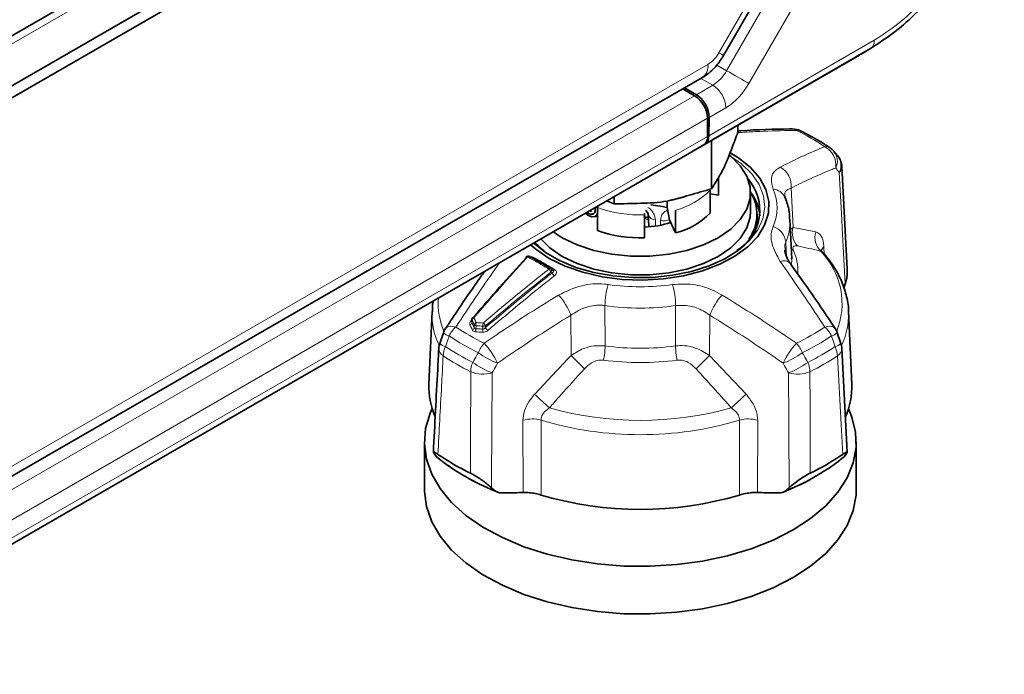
# Model space of a CAD drawing. Header units: millimetres. Extents: x 0 to 1118, y 0 to 864.
# Tile 210 of 256: x 380 to 407, y 672 to 690. Entities that reach past the tile are written whole.
import ezdxf

# ---------------------------------------------------------------- set-up
doc = ezdxf.new("R2010")
doc.units = ezdxf.units.MM

msp = doc.modelspace()

# ---------------------------------------------------------------- linework, layer by layer
at = {"color": 7, "linetype": 'Continuous', "lineweight": 35}
for p, q in [((392.5479, 697.0071), (359.2321, 677.7744)), ((358.9978, 676.2764), (394.21, 696.6039)), ((394.21, 696.2773), (358.9978, 675.9497)), ((399.387, 689.2398), (402.577, 694.765)), ((403.381, 689.4258), (398.8771, 686.8258)), ((403.1715, 689.3048), (403.381, 689.4258)), ((403.4461, 689.4731), (403.466, 689.4778)), ((398.5694, 686.648), (403.0775, 689.2505)), ((268.2253, 613.2544), (398.7942, 688.6302)), ((398.2741, 688.33), (398.5967, 688.1438)), ((398.3226, 688.358), (398.6452, 688.1718)), ((398.9502, 687.5314), (398.9502, 687.0371)), ((398.9925, 687.5559), (398.9851, 687.0572)), ((399.7703, 687.3413), (399.7703, 687.1393)), ((399.0603, 686.9314), (399.0603, 685.6096)), ((268.4688, 611.5426), (398.5235, 686.6215)), ((398.8467, 686.8082), (398.5235, 686.6215)), ((398.5483, 686.6359), (398.8771, 686.8258)), ((398.5483, 686.6359), (398.5588, 686.6419)), ((398.5588, 686.6419), (398.5694, 686.648)), ((402.4867, 686.5076), (402.3867, 686.6272)), ((402.749, 683.4243), (402.6024, 686.2168)), ((399.2425, 685.9129), (399.2425, 685.4378)), ((399.2456, 685.5046), (399.2456, 685.9181)), ((399.016, 684.9499), (399.016, 685.5719)), ((396.2038, 685.2825), (396.4106, 685.1998)), ((396.4106, 685.4018), (396.4106, 685.1998)), ((399.2425, 685.4378), (399.016, 685.4729)), ((399.2456, 685.5046), (399.2425, 685.4378)), ((400.1206, 684.9942), (400.1206, 685.5046)), ((395.8581, 685.0829), (395.897, 685.0604)), ((395.9417, 685.1405), (395.9644, 685.0242)), ((395.9422, 685.1392), (395.9644, 685.0215)), ((395.9595, 685.0991), (395.9595, 684.4771)), ((397.8499, 685.1025), (397.8499, 685.2542)), ((397.9145, 684.7699), (397.8499, 685.1025)), ((398.0814, 685.0323), (398.0814, 684.4104)), ((395.8612, 684.8492), (395.9102, 684.8614)), ((395.9145, 684.8759), (395.9716, 684.8413)), ((395.9289, 684.8688), (395.9595, 684.8865)), ((397.2362, 684.9016), (397.2367, 684.9421)), ((397.2362, 684.2797), (397.2362, 684.9016)), ((397.3352, 684.9027), (397.3519, 684.5927)), ((397.3358, 684.9063), (397.336, 684.9026)), ((398.0814, 684.4104), (397.9145, 684.7699)), ((400.2956, 684.7391), (400.2956, 684.9206)), ((401.2368, 683.7074), (401.1912, 684.7753)), ((394.1116, 683.771), (394.1078, 683.7736)), ((401.2368, 683.7074), (401.2353, 683.7355)), ((394.7456, 683.3937), (394.6903, 683.4365)), ((402.654, 682.9003), (402.6919, 683.0276)), ((391.4571, 682.2737), (391.3724, 680.2917)), ((392.5392, 682.0597), (392.5359, 681.9904)), ((402.8688, 680.2917), (402.7841, 682.2737)), ((402.7841, 682.2737), (402.7853, 682.2337)), ((391.7647, 681.6935), (391.6656, 681.4008)), ((402.5757, 681.4008), (402.4763, 681.6935)), ((402.7499, 678.4427), (402.6024, 681.2667)), ((391.2469, 678.727), (391.2469, 677.4307)), ((402.9944, 677.4307), (402.9944, 678.727)), ((391.5872, 678.3112), (391.5493, 678.3564)), ((391.5872, 678.3112), (391.6557, 678.2571)), ((402.6919, 678.3564), (402.654, 678.3112)), ((391.602, 678.2991), (391.6806, 678.2373)), ((393.0748, 677.4757), (393.1459, 677.4113)), ((401.0953, 677.4113), (401.1664, 677.4757))]:
    msp.add_line(p, q, dxfattribs=at)
at = {"color": 7, "linetype": 'Continuous', "lineweight": 18}
for p, q in [((392.6644, 696.8546), (359.2321, 677.5546)), ((391.7908, 696.575), (359.2321, 677.7792)), ((399.468, 688.8262), (402.9871, 694.9214)), ((399.2599, 689.3132), (402.4499, 694.8385)), ((403.5906, 694.5729), (400.0715, 688.4777)), ((398.9851, 687.0572), (403.4842, 689.6545)), ((268.391, 613.6207), (398.9599, 688.9965)), ((399.2031, 688.9791), (399.468, 688.8262)), ((399.093, 688.4303), (398.7704, 688.6165)), ((398.6452, 688.1718), (399.093, 688.4303)), ((268.5421, 613.0649), (398.5967, 688.1438)), ((399.4465, 687.8179), (398.9925, 687.5559)), ((268.8956, 612.4525), (398.9502, 687.5314)), ((268.8956, 611.9582), (398.9502, 687.0371)), ((268.7921, 611.7293), (398.8467, 686.8082)), ((401.2242, 685.6344), (401.2731, 684.5585)), ((397.5303, 684.7697), (397.5378, 684.6162)), ((401.2025, 684.5103), (401.2731, 684.5585)), ((401.2731, 684.5585), (401.8949, 684.4368)), ((401.0774, 684.1625), (401.0953, 683.7636)), ((402.1109, 684.0354), (402.1206, 683.8372)), ((402.0295, 683.9121), (402.0627, 683.8984)), ((394.7213, 683.3223), (394.6912, 683.3456)), ((396.1597, 682.433), (396.1628, 681.337)), ((398.0784, 681.337), (398.0815, 682.433)), ((395.2373, 681.0741), (395.2299, 682.174)), ((399.0113, 682.174), (399.0039, 681.0741)), ((392.5138, 682.0229), (392.5388, 682.0519)), ((392.5431, 682.0444), (392.5394, 681.9666)), ((392.6025, 681.8318), (392.6052, 681.9116)), ((392.6521, 681.8845), (392.6494, 681.8047)), ((392.8389, 681.7937), (392.8382, 681.874)), ((392.909, 681.8812), (392.9094, 681.836)), ((399.0039, 681.0741), (399.9964, 680.0205)), ((393.9309, 677.3478), (393.9289, 679.3121)), ((400.3123, 679.3121), (400.3103, 677.3478))]:
    msp.add_line(p, q, dxfattribs=at)
at = {"color": 7, "linetype": 'Continuous', "lineweight": 18, "flags": 128}
for points in [[(399.2599, 689.3132), (399.327, 689.2744), (399.3699, 689.2497), (399.3868, 689.2399), (399.387, 689.2398)], [(400.0715, 688.4777), (400.0159, 688.5098), (399.9489, 688.5485), (399.873, 688.5923), (399.7912, 688.6395), (399.7065, 688.6884), (399.6223, 688.7371), (399.5417, 688.7836), (399.468, 688.8262)], [(399.5964, 686.4826), (399.8697, 686.2906), (400.1518, 686.0213), (400.3554, 685.7292), (400.4752, 685.4222), (400.5081, 685.108), (400.4533, 684.7948), (400.3121, 684.4907), (400.0884, 684.2037), (399.9525, 684.0735)], [(402.6919, 683.0276), (402.6125, 684.5427), (402.6003, 684.7747), (402.5329, 686.0577)], [(397.6672, 684.6327), (397.669, 684.7012), (397.6702, 684.7481)], [(400.2886, 684.5971), (400.2975, 684.778), (400.2967, 684.7954)], [(401.2251, 683.9814), (401.254, 683.9566), (401.2893, 683.9325)], [(401.2364, 683.5807), (401.2381, 683.6487), (401.2368, 683.7074)], [(394.7964, 683.4104), (394.7888, 683.4041), (394.7811, 683.399), (394.7734, 683.3952), (394.7659, 683.3927), (394.7587, 683.3916), (394.7521, 683.392), (394.7461, 683.3938), (394.7409, 683.3969)], [(392.1041, 681.8504), (392.0328, 681.866), (391.9679, 681.871), (391.9116, 681.8654), (391.8655, 681.8492), (391.8312, 681.8231), (391.8203, 681.809)], [(402.4203, 681.8099), (402.41, 681.8231), (402.3757, 681.8492), (402.3296, 681.8654), (402.2733, 681.871), (402.2084, 681.866), (402.1371, 681.8504)], [(402.6261, 678.3847), (402.5823, 679.2017), (402.482, 681.0666)], [(392.5001, 677.8738), (392.5022, 678.7149), (392.5073, 680.6348)], [(393.0882, 680.6053), (393.0813, 679.0405), (393.0758, 677.7196), (393.0748, 677.4757)], [(401.1664, 677.4757), (401.1599, 679.0405), (401.1588, 679.2801), (401.153, 680.6053)], [(394.4216, 679.3175), (394.4209, 678.3936), (394.4202, 677.2791)], [(399.821, 677.2791), (399.8203, 678.3936), (399.8196, 679.3175)]]:
    msp.add_lwpolyline(points, dxfattribs=at)
at = {"color": 7, "linetype": 'Continuous', "lineweight": 35, "flags": 128}
for points in [[(394.6457, 683.7186), (395.0748, 683.508), (395.5568, 683.3397), (396.0793, 683.2183), (396.6288, 683.1469), (397.1911, 683.1272), (397.7515, 683.1599), (398.2956, 683.2441), (398.8092, 683.3775), (399.2791, 683.5568), (399.6931, 683.7773), (400.0405, 684.0333), (400.3122, 684.3181), (400.5013, 684.6244), (400.6029, 684.9442), (400.6142, 685.2693), (400.5351, 685.5913), (400.3675, 685.9017), (400.1158, 686.1926), (399.7866, 686.4565), (399.5655, 686.5932)], [(394.75, 684.4432), (394.9993, 684.28), (395.3999, 684.0859), (395.8527, 683.935), (396.3441, 683.8317), (396.8591, 683.7793), (397.3821, 683.7793), (397.8971, 683.8317), (398.3885, 683.935), (398.8413, 684.0859), (399.2419, 684.28), (399.5781, 684.5112), (399.8395, 684.7727), (400.0184, 685.0563), (400.1092, 685.3536), (400.1092, 685.6555), (400.0184, 685.9528), (399.8395, 686.2365), (399.5781, 686.4979), (399.5569, 686.5152)], [(397.8664, 685.0961), (397.7275, 685.1279), (397.4079, 685.1744)], [(394.9993, 683.7696), (395.3999, 683.5756), (395.8527, 683.4246), (396.3441, 683.3214), (396.8591, 683.269), (397.3821, 683.269), (397.8971, 683.3214), (398.3885, 683.4246), (398.8413, 683.5756), (399.2419, 683.7696), (399.5781, 684.0009), (399.8395, 684.2623), (400.0184, 684.546), (400.1092, 684.8433), (400.1206, 684.9942)], [(395.9595, 684.9681), (395.9431, 684.918), (395.8829, 684.8568), (395.7942, 684.8487), (395.6922, 684.8949), (395.6279, 684.95)], [(400.2956, 684.7391), (400.2892, 684.6224), (400.2848, 684.5883)], [(394.4129, 684.2486), (394.6631, 684.0009), (394.9993, 683.7696)], [(394.1381, 684.09), (394.2808, 683.9663), (394.6457, 683.7186)], [(399.9525, 684.0735), (399.7877, 683.9411), (399.418, 683.7097), (398.9888, 683.5156), (398.5111, 683.3637), (397.9975, 683.258), (397.4612, 683.2013), (396.916, 683.195), (396.3762, 683.2392), (395.8556, 683.3328), (395.3678, 683.4735), (394.9254, 683.6575), (394.5398, 683.8801), (394.2211, 684.1355), (394.2195, 684.1369)], [(394.249, 684.154), (394.4648, 683.9542), (394.5066, 683.9212)], [(401.274, 676.3293), (400.7321, 676.0528), (400.1355, 675.8169), (399.4931, 675.6251), (398.8148, 675.4803), (398.1109, 675.3847), (397.3919, 675.3398), (396.6688, 675.3462), (395.9525, 675.4039), (395.254, 675.5119), (394.5837, 675.6687), (393.9519, 675.8719), (393.3682, 676.1183), (392.8413, 676.4043), (392.3793, 676.7255), (391.9892, 677.077), (391.6768, 677.4535), (391.447, 677.8494), (391.3032, 678.2585), (391.2475, 678.6748), (391.2809, 679.0918), (391.4029, 679.5033), (391.459, 679.63)], [(402.7822, 679.63), (402.877, 679.4013), (402.9769, 678.9878), (402.9881, 678.5704), (402.9103, 678.1553), (402.7447, 677.7489), (402.4939, 677.3574), (402.1616, 676.9866), (401.7529, 676.6421), (401.274, 676.3293)], [(401.274, 675.0331), (400.7321, 674.7566), (400.1355, 674.5206), (399.4931, 674.3288), (398.8148, 674.184), (398.1109, 674.0884), (397.3919, 674.0435), (396.6688, 674.05), (395.9525, 674.1076), (395.254, 674.2157), (394.5837, 674.3725), (393.9519, 674.5756), (393.3682, 674.8221), (392.8413, 675.108), (392.3793, 675.4292), (391.9892, 675.7807), (391.6768, 676.1573), (391.447, 676.5531), (391.3032, 676.9623), (391.2475, 677.3785), (391.2469, 677.4307)], [(402.9944, 677.4307), (402.9881, 677.2741), (402.9103, 676.8591), (402.7447, 676.4527), (402.4939, 676.0611), (402.1616, 675.6903), (401.7529, 675.3459), (401.274, 675.0331)]]:
    msp.add_lwpolyline(points, dxfattribs=at)
at = {"color": 7, "linetype": 'Continuous', "lineweight": 18}
for centre, radius, start, end in [((398.5018, 689.7309), 0.8656, 301.95467, 331.14439), ((398.5793, 688.9481), 0.3836, 304.05635, 7.25583), ((398.5203, 689.3483), 1.082, 301.95467, 331.14439), ((398.6789, 687.783), 0.7684, 2.60548, 57.39452), ((398.4921, 689.348), 1.8033, 301.95467, 331.14439), ((401.2514, 687.0439), 0.1967, 52.57183, 90.15455), ((401.4097, 687.0428), 0.162, 65.15022, 103.85447), ((398.6652, 681.6284), 6.1939, 55.9072, 64.09817), ((402.1635, 686.5346), 0.2247, 57.08578, 96.73105), ((401.8766, 686.2586), 0.5631, 351.68155, 62.44162), ((402.0564, 686.3679), 0.4229, 333.18069, 38.28335), ((402.156, 686.2486), 0.4225, 333.13866, 38.08083), ((400.6491, 685.6929), 0.5781, 354.19401, 61.36476), ((402.3912, 686.2144), 0.2113, 312.12014, 0.67314), ((397.5967, 686.9512), 1.9791, 284.17667, 315.81796), ((399.5587, 685.0935), 1.2794, 336.67954, 23.32046), ((400.7081, 685.219), 0.3819, 25.54815, 86.16929), ((397.1038, 688.2711), 3.372, 250.16354, 272.25038), ((397.521, 684.9646), 0.1951, 198.53446, 272.74863), ((397.7518, 685.0984), 0.3597, 256.8863, 297.09459), ((399.7742, 684.7216), 1.418, 336.77917, 1.25355), ((400.5693, 684.1024), 0.5116, 6.7445, 71.26951), ((401.777, 684.4118), 0.5248, 163.76451, 222.7135), ((402.3807, 684.2817), 0.5099, 162.3, 226.46278), ((399.9217, 683.3536), 1.4851, 358.54219, 22.94079), ((402.2676, 683.8685), 0.2289, 133.18788, 165.41349), ((394.0358, 683.7281), 0.0355, 57.28645, 122.39993), ((394.0921, 683.7294), 0.0469, 70.50069, 142.36543), ((394.1596, 683.7985), 0.069, 286.63289, 315.03131), ((400.5698, 682.4916), 2.0368, 337.5844, 44.22161), ((394.6674, 683.3972), 0.0468, 69.70129, 142.3221), ((394.5092, 683.2708), 0.1968, 22.34768, 51.98084), ((394.6427, 683.3906), 0.0661, 317.14263, 44.03737), ((401.024, 683.4059), 0.2487, 44.35194, 113.17445), ((394.9029, 683.3965), 0.1962, 202.19969, 231.72925), ((398.48, 682.3894), 2.3207, 164.5468, 178.92262), ((397.1206, 689.3168), 6.3698, 262.08289, 277.91711), ((395.7612, 682.3894), 2.3207, 1.07738, 15.4532), ((393.5431, 682.4899), 1.9182, 175.43265, 203.8598), ((393.6001, 681.5592), 1.7419, 20.66582, 41.81253), ((400.6411, 681.5592), 1.7419, 138.18747, 159.33418), ((397.1206, 689.3424), 6.9759, 262.08289, 277.91711), ((393.4547, 682.2026), 1.9989, 178.27466, 205.40426), ((392.5673, 682.0587), 0.0281, 177.92644, 210.75882), ((392.6233, 682.0262), 0.0822, 109.7444, 167.22893), ((392.5753, 682.0738), 0.036, 55.80338, 120.30358), ((400.7836, 682.2037), 2.002, 334.60393, 0.85912), ((392.6282, 681.2661), 0.7849, 131.89261, 154.03957), ((395.576, 686.9798), 6.1939, 235.9072, 244.09817), ((392.4593, 681.9846), 0.0821, 289.96259, 347.34496), ((392.541, 682.079), 0.0623, 244.15089, 266.97114), ((392.5224, 681.8505), 0.0823, 289.64473, 346.8566), ((392.6854, 681.8927), 0.0824, 109.42903, 166.74435), ((392.6617, 681.9554), 0.0715, 217.76453, 262.24085), ((392.456, 681.7752), 0.1957, 343.33808, 8.67524), ((392.8448, 681.9143), 0.195, 163.28468, 188.79322), ((392.642, 681.7659), 0.1988, 343.16055, 8.04442), ((393.0343, 681.9022), 0.1981, 163.11314, 188.17035), ((392.8614, 681.9988), 0.1269, 259.48157, 292.04249), ((392.7116, 681.7852), 0.2196, 25.93004, 52.65949), ((393.1069, 681.9319), 0.2196, 205.916, 232.51021), ((398.6652, 686.9798), 6.1939, 295.90183, 304.0928), ((401.613, 681.2661), 0.7849, 25.96043, 48.10739), ((392.0147, 681.9759), 0.3776, 228.34372, 255.85664), ((395.52, 686.9248), 6.4181, 235.9072, 244.09817), ((398.7212, 686.9248), 6.4181, 295.90183, 304.0928), ((402.2273, 681.9739), 0.3755, 284.08578, 311.75714), ((391.8813, 681.2764), 0.2428, 182.3217, 239.82802), ((391.918, 681.685), 0.3805, 228.23172, 255.90506), ((392.388, 681.0333), 0.6297, 153.33245, 176.97037), ((395.4785, 686.7909), 6.5818, 236.28714, 243.71824), ((393.5574, 680.8218), 0.9032, 139.52647, 158.59899), ((391.3659, 679.9877), 2.069, 25.1947, 43.35372), ((393.7788, 681.3838), 2.3845, 349.52628, 358.87464), ((397.1206, 688.3281), 7.0564, 262.19926, 277.80074), ((400.4624, 681.3838), 2.3845, 181.12536, 190.47372), ((402.8753, 679.9877), 2.069, 136.64628, 154.8053), ((400.6838, 680.8218), 0.9032, 21.40101, 40.47353), ((398.7627, 686.7909), 6.5818, 296.28176, 303.71286), ((402.3231, 681.6852), 0.3807, 284.1008, 311.75797), ((401.8532, 681.0333), 0.6297, 3.02963, 26.66755), ((402.3655, 681.2731), 0.2371, 299.42105, 358.42923), ((395.458, 686.6099), 6.664, 236.28714, 243.71824), ((393.9698, 682.8399), 2.1028, 233.41508, 249.63689), ((406.2472, 691.8769), 15.4246, 224.45615, 226.36167), ((387.994, 691.8769), 15.4246, 313.63833, 315.54385), ((400.2714, 682.8399), 2.1028, 290.36311, 306.58492), ((398.7832, 686.6099), 6.664, 296.28176, 303.71286), ((393.2611, 680.6), 0.7547, 157.45432, 177.36377), ((393.8148, 682.5711), 2.0958, 233.36336, 249.71481), ((397.1206, 688.2281), 7.3458, 262.19926, 277.80074), ((400.4264, 682.5711), 2.0958, 290.28519, 306.63664), ((400.9801, 680.6), 0.7547, 2.63623, 22.54568), ((392.8379, 681.4128), 0.8454, 246.97918, 287.22198), ((401.4033, 681.4128), 0.8454, 252.77802, 293.02082), ((201.9795, 469.755), 284.9167, 47.450414, 47.560412), ((592.2617, 469.755), 284.9167, 132.439588, 132.549586), ((397.1206, 688.4362), 9.1266, 254.2817, 285.7183), ((394.1844, 678.4806), 0.8698, 74.17738, 107.08078), ((397.1206, 688.2739), 9.3543, 253.22994, 286.77006), ((400.0568, 678.4806), 0.8698, 72.91922, 105.82262), ((398.7055, 683.3511), 6.4025, 291.91737, 308.07725), ((395.5607, 683.402), 6.4591, 232.80172, 248.04578)]:
    msp.add_arc(centre, radius, start, end, dxfattribs=at)
at = {"color": 7, "linetype": 'Continuous', "lineweight": 35}
for centre, radius, start, end in [((398.1826, 687.4965), 0.7684, 2.60548, 57.39452), ((401.2581, 686.7406), 0.5, 63.93608, 90.80841), ((398.6999, 687.0125), 0.2515, 305.69804, 5.62038), ((402.004, 686.31), 0.5, 39.76937, 55.7312), ((402.1032, 686.1906), 0.5, 3.01096, 39.66587), ((399.0822, 685.0319), 1.2862, 301.14967, 41.2295), ((399.1455, 684.9193), 1.1459, 324.06134, 32.67161), ((399.1227, 684.7668), 1.2525, 5.05282, 37.19021), ((397.5967, 686.3293), 1.9791, 284.17667, 315.81796), ((397.1038, 687.6491), 3.372, 250.16354, 272.25038), ((397.1423, 687.128), 2.5608, 272.10218, 288.34452), ((394.0341, 683.7447), 0.0219, 142.2103, 201.24983), ((394.0722, 683.7076), 0.075, 61.66763, 137.62222), ((394.6444, 683.3772), 0.075, 52.25437, 58.38932), ((392.6141, 682.0561), 0.075, 139.45655, 177.23812), ((392.2372, 681.5329), 0.5, 146.31796, 161.25662), ((402.004, 681.5329), 0.5, 18.74338, 33.68204), ((392.138, 681.2405), 0.5, 161.27814, 177.00497), ((402.1032, 681.2405), 0.5, 2.99503, 18.72186), ((393.3558, 680.2123), 1.9851, 177.7087, 203.40876), ((400.8831, 680.2124), 1.9874, 336.14354, 2.28617), ((395.4327, 683.9759), 6.7702, 235.6744, 244.33098), ((398.8085, 683.9759), 6.7702, 295.66902, 304.3256), ((397.1206, 686.3959), 9.5083, 253.50099, 286.49901)]:
    msp.add_arc(centre, radius, start, end, dxfattribs=at)
for centre, start_param, end_param in [((398.639, 687.76), 3.9361102, 5.5069065), ((398.6315, 687.2613), 3.150712, 3.9361102)]:
    msp.add_ellipse(centre, major_axis=(-0.2433, 0.4369), ratio=0.587367, start_param=start_param, end_param=end_param, dxfattribs=at)
at = {"color": 7, "linetype": 'Continuous', "lineweight": 18}
msp.add_ellipse((397.2545, 684.7403), major_axis=(0.1879, -0.0037), ratio=0.5611109, start_param=1.0962345, end_param=1.8404664, dxfattribs=at)
at = {"color": 7, "linetype": 'Continuous', "lineweight": 35}
for points, knots in [([(407.02, 695.7289), (407.0162, 695.5863), (407.0063, 695.2033), (406.9016, 694.5325), (406.6803, 693.7353), (406.3594, 692.9262), (405.9479, 692.1253), (405.4536, 691.3608), (404.8903, 690.6622), (404.2028, 689.9683), (403.6827, 689.625), (403.3809, 689.4258)], [0, 0, 0, 0, 0.0638809, 0.1715817, 0.2825247, 0.3900468, 0.5008149, 0.6162125, 0.7271686, 0.8416822, 1, 1, 1, 1]), ([(403.0776, 689.2506), (403.0864, 689.2557), (403.1158, 689.2726), (403.1479, 689.2912), (403.1679, 689.3027), (403.171, 689.3045), (403.1713, 689.3047), (403.1714, 689.3048)], [0, 0, 0, 0, 0.2452024, 0.8175352, 0.9606824, 0.9921507, 1, 1, 1, 1]), ([(398.7942, 688.6302), (398.8543, 688.6689), (399.0007, 688.763), (399.2079, 688.9648), (399.3266, 689.147), (399.387, 689.2398)], [0, 0, 0, 0, 0.2549841, 0.62063588, 1, 1, 1, 1]), ([(401.2509, 687.2399), (401.23, 687.2398), (400.771, 687.2377), (400.2782, 687.2227), (399.7996, 687.187), (399.7703, 687.1848)], [0, 0, 0, 0, 0.0428802, 0.9412814, 1, 1, 1, 1]), ([(402.2855, 686.7232), (402.1961, 686.7824), (401.9438, 686.9492), (401.6606, 687.0954), (401.4778, 687.1898)], [0, 0, 0, 0, 0.3543456, 1, 1, 1, 1]), ([(399.0603, 685.6096), (399.1242, 685.7152), (399.2519, 685.9261), (399.4362, 686.2446), (399.6084, 686.7167), (399.7163, 686.9983), (399.7703, 687.1393)], [0, 0, 0, 0, 0.2716257, 0.5426871, 0.7711112, 1, 1, 1, 1]), ([(396.4106, 685.1998), (396.6491, 685.2045), (397.1256, 685.2141), (397.8134, 685.2419), (398.456, 685.4424), (398.8587, 685.5539), (399.0603, 685.6096)], [0, 0, 0, 0, 0.2716257, 0.5426871, 0.7711112, 1, 1, 1, 1]), ([(398.0994, 685.3402), (398.0628, 685.3285), (398.0084, 685.3111), (397.9465, 685.3018), (397.9262, 685.2988)], [0, 0, 0, 0, 0.6719395, 1, 1, 1, 1]), ([(398.3766, 685.4221), (398.364, 685.4169), (398.2826, 685.3827), (398.1834, 685.3597), (398.0994, 685.3402)], [0, 0, 0, 0, 0.1539748, 1, 1, 1, 1]), ([(401.0536, 685.3818), (401.0488, 685.4017), (401.0439, 685.4225), (401.043, 685.4121), (401.0429, 685.4117)], [0, 0, 0, 0, 0.959406, 1, 1, 1, 1]), ([(401.1828, 684.747), (401.1814, 684.8239), (401.178, 685.0181), (401.1148, 685.23), (401.0614, 685.3619), (401.0527, 685.3835)], [0, 0, 0, 0, 0.3543519, 0.8944729, 1, 1, 1, 1]), ([(395.895, 685.083), (395.8964, 685.0617), (395.8992, 685.0189), (395.8832, 684.9673), (395.8532, 684.9308), (395.8098, 684.9136), (395.7571, 684.9187), (395.7074, 684.9388), (395.678, 684.9638), (395.6674, 684.9728)], [0, 0, 0, 0, 0.1453353, 0.2932159, 0.4438275, 0.5969841, 0.7524986, 0.9105581, 1, 1, 1, 1]), ([(395.897, 685.0604), (395.8966, 685.04), (395.8956, 684.9989), (395.874, 684.9525), (395.8391, 684.9225), (395.7919, 684.9126), (395.737, 684.926), (395.6937, 684.9471), (395.672, 684.9676), (395.6687, 684.9708)], [0, 0, 0, 0, 0.1548883, 0.3124576, 0.4727115, 0.6356628, 0.8013106, 0.9696395, 1, 1, 1, 1]), ([(395.7969, 685.0129), (395.7962, 685.0122), (395.7883, 685.0045), (395.7741, 685.0012), (395.7596, 685.0042), (395.7567, 685.0048)], [0, 0, 0, 0, 0.0694725, 0.8107998, 1, 1, 1, 1]), ([(395.9583, 685.1399), (395.9587, 685.132), (395.9594, 685.1186), (395.9595, 685.1048), (395.9595, 685.0991)], [0, 0, 0, 0, 0.5862981, 1, 1, 1, 1]), ([(397.2586, 685.0254), (397.2588, 685.0253), (397.2843, 685.0116), (397.3131, 684.9702), (397.335, 684.9254), (397.3341, 684.9114), (397.3338, 684.9067)], [0, 0, 0, 0, 0.0036403, 0.3839116, 0.7949489, 1, 1, 1, 1]), ([(395.9091, 684.8664), (395.9168, 684.8668), (395.9414, 684.8682), (395.9522, 684.8928), (395.9595, 684.9096)], [0, 0, 0, 0, 0.3145915, 1, 1, 1, 1]), ([(401.2012, 683.5813), (401.1998, 683.5831), (401.1489, 683.6479), (401.0892, 683.7654), (401.0464, 683.8929), (401.0472, 683.9325), (401.0474, 683.946)], [0, 0, 0, 0, 0.011761, 0.4285554, 0.8047005, 1, 1, 1, 1]), ([(402.0645, 683.9009), (402.0643, 683.901), (402.04, 683.9173), (402.0318, 683.951), (402.0332, 683.9442), (402.0336, 683.9426)], [0, 0, 0, 0, 0.0052094, 0.7649068, 1, 1, 1, 1]), ([(392.5555, 682.0852), (392.5791, 682.1127), (392.8238, 682.3986), (393.3079, 682.9558), (393.773, 683.4704), (394.0137, 683.7367)], [0, 0, 0, 0, 0.0488393, 0.5078531, 1, 1, 1, 1]), ([(394.1116, 683.771), (394.1591, 683.7452), (394.2549, 683.693), (394.4464, 683.5843), (394.5904, 683.4972), (394.6861, 683.4394)], [0, 0, 0, 0, 0.2474524, 0.5000085, 1, 1, 1, 1]), ([(402.783, 682.2267), (402.7836, 682.2365), (402.7935, 682.3857), (402.7382, 682.6743), (402.614, 683.0816), (402.4054, 683.4725), (402.2092, 683.7417), (402.0828, 683.8793), (402.064, 683.8998)], [0, 0, 0, 0, 0.0163655, 0.2495723, 0.4825438, 0.7180593, 0.9581732, 1, 1, 1, 1]), ([(402.42, 681.8098), (402.4073, 681.8289), (402.1228, 682.26), (401.7173, 682.8545), (401.3205, 683.4106), (401.2005, 683.5788)], [0, 0, 0, 0, 0.0314326, 0.7070611, 1, 1, 1, 1]), ([(402.7436, 683.4239), (402.746, 683.4011), (402.76, 683.2725), (402.7227, 683.1381), (402.6919, 683.0276)], [0, 0, 0, 0, 0.1771925, 1, 1, 1, 1]), ([(392.8911, 683.37), (392.8622, 683.3296), (392.5657, 682.9145), (392.2092, 682.3942), (391.884, 681.9024), (391.8216, 681.8081)], [0, 0, 0, 0, 0.0803505, 0.8236264, 1, 1, 1, 1]), ([(391.4917, 682.5622), (391.4884, 682.5496), (391.4619, 682.4509), (391.4641, 682.3491), (391.4661, 682.2603)], [0, 0, 0, 0, 0.12737126, 1, 1, 1, 1]), ([(391.6387, 681.2666), (391.6288, 681.0772), (391.5795, 680.1351), (391.5304, 679.1933), (391.4913, 678.4409)], [0, 0, 0, 0, 0.20110251, 1, 1, 1, 1]), ([(391.6151, 678.3847), (391.5903, 678.4011), (391.541, 678.4338), (391.497, 678.4537), (391.481, 678.4432), (391.5228, 678.39), (391.5493, 678.3564)], [0, 0, 0, 0, 0.1616543, 0.3221635, 0.5706653, 1, 1, 1, 1]), ([(402.6919, 678.3564), (402.7198, 678.392), (402.7605, 678.4439), (402.7426, 678.4528), (402.702, 678.435), (402.6506, 678.4009), (402.6261, 678.3847)], [0, 0, 0, 0, 0.4557364, 0.6638276, 0.8405464, 1, 1, 1, 1]), ([(391.6806, 678.2373), (391.7118, 678.2124), (391.8942, 678.0671), (392.2706, 677.8254), (392.7614, 677.5587), (393.0983, 677.4169), (393.2325, 677.3604)], [0, 0, 0, 0, 0.0720961, 0.4203889, 0.7692256, 1, 1, 1, 1]), ([(401.9386, 677.8209), (402.0804, 677.9052), (402.3314, 678.0544), (402.5454, 678.2257), (402.6385, 678.3001)], [0, 0, 0, 0, 0.5651961, 1, 1, 1, 1]), ([(393.0748, 677.4757), (393.0045, 677.5358), (392.9022, 677.6232), (392.7282, 677.743), (392.605, 677.8197), (392.5338, 677.8564), (392.5001, 677.8738)], [0, 0, 0, 0, 0.4557364, 0.6638276, 0.8405464, 1, 1, 1, 1]), ([(401.0109, 677.3605), (401.0945, 677.3954), (401.3819, 677.5155), (401.6972, 677.6668), (401.9036, 677.7986), (401.9386, 677.8209)], [0, 0, 0, 0, 0.2543132, 0.8735162, 1, 1, 1, 1]), ([(401.7411, 677.8738), (401.7069, 677.8562), (401.6387, 677.821), (401.5098, 677.7411), (401.3359, 677.621), (401.2321, 677.532), (401.1664, 677.4757)], [0, 0, 0, 0, 0.1616543, 0.3221635, 0.5706653, 1, 1, 1, 1]), ([(393.1459, 677.4113), (393.1827, 677.3859), (393.2486, 677.3403), (393.337, 677.3359), (393.376, 677.3339)], [0, 0, 0, 0, 0.5588157, 1, 1, 1, 1]), ([(393.376, 677.3339), (393.4071, 677.3344), (393.5168, 677.3363), (393.7017, 677.3405), (393.8557, 677.3454), (393.9309, 677.3478)], [0, 0, 0, 0, 0.168844, 0.5946967, 1, 1, 1, 1]), ([(394.4202, 677.2791), (394.37, 677.2928), (394.2695, 677.3202), (394.1045, 677.344), (393.9931, 677.3495), (393.9388, 677.3481), (393.9309, 677.3478)], [0, 0, 0, 0, 0.3122278, 0.6241372, 0.9449036, 1, 1, 1, 1]), ([(400.3103, 677.3478), (400.2592, 677.3476), (400.1569, 677.347), (399.9802, 677.3222), (399.8734, 677.2933), (399.821, 677.2791)], [0, 0, 0, 0, 0.3366519, 0.6738513, 1, 1, 1, 1]), ([(400.3103, 677.3478), (400.3856, 677.3454), (400.571, 677.3394), (400.7556, 677.3359), (400.8652, 677.3339)], [0, 0, 0, 0, 0.4060816, 1, 1, 1, 1]), ([(400.8652, 677.3339), (400.9161, 677.3376), (401.0042, 677.344), (401.0682, 677.3913), (401.0953, 677.4113)], [0, 0, 0, 0, 0.5768574, 1, 1, 1, 1])]:
    msp.add_open_spline(points, degree=3, knots=knots, dxfattribs=at)
at = {"color": 7, "linetype": 'Continuous', "lineweight": 18}
for points, knots in [([(403.4842, 689.6546), (403.7654, 689.84), (404.2468, 690.1574), (404.8894, 690.8039), (405.416, 691.4524), (405.8765, 692.1632), (406.2587, 692.9075), (406.5561, 693.6578), (406.7618, 694.4056), (406.8608, 695.0328), (406.8701, 695.3923), (406.8735, 695.5251)], [0, 0, 0, 0, 0.1584128, 0.2711139, 0.3838354, 0.4991898, 0.6083334, 0.7174776, 0.826751, 0.9360043, 1, 1, 1, 1]), ([(401.3709, 687.2001), (401.298, 687.199), (400.9278, 687.1938), (400.3965, 687.1799), (399.9316, 687.1502), (399.7703, 687.1398)], [0, 0, 0, 0, 0.1381218, 0.7008611, 1, 1, 1, 1]), ([(400.9261, 686.2003), (401.1065, 686.2918), (401.4668, 686.4748), (401.87, 686.65), (402.0931, 686.74), (402.1371, 686.7577)], [0, 0, 0, 0, 0.4457926, 0.8907799, 1, 1, 1, 1]), ([(400.7336, 685.6), (400.7056, 685.7006), (400.6501, 685.9005), (400.7543, 686.0919), (400.8813, 686.172), (400.9261, 686.2003)], [0, 0, 0, 0, 0.3959631, 0.7869012, 1, 1, 1, 1]), ([(402.4338, 686.1771), (402.39, 686.1598), (402.1678, 686.0718), (401.766, 685.9009), (401.4048, 685.7233), (401.2242, 685.6344)], [0, 0, 0, 0, 0.1093405, 0.554583, 1, 1, 1, 1]), ([(402.5329, 686.0577), (402.5088, 686.0867), (402.4758, 686.1265), (402.4427, 686.1663), (402.4338, 686.1771)], [0, 0, 0, 0, 0.7289876, 1, 1, 1, 1]), ([(401.2242, 685.6344), (401.1924, 685.621), (401.1035, 685.5835), (401.0326, 685.511), (401.0516, 685.424), (401.0561, 685.4036)], [0, 0, 0, 0, 0.29963367, 0.83611607, 1, 1, 1, 1]), ([(397.5303, 684.7697), (397.5276, 684.7952), (397.5202, 684.8649), (397.4687, 684.9748), (397.3983, 685.068), (397.3391, 685.0981), (397.3261, 685.1047)], [0, 0, 0, 0, 0.2040203, 0.5593089, 0.9032071, 1, 1, 1, 1]), ([(397.8641, 685.0294), (397.83, 685.0133), (397.7573, 684.9789), (397.6875, 684.8763), (397.676, 684.7912), (397.6702, 684.7481)], [0, 0, 0, 0, 0.3046473, 0.647768, 1, 1, 1, 1]), ([(397.2362, 684.838), (397.2375, 684.8378), (397.2664, 684.8331), (397.3088, 684.8193), (397.3494, 684.8056), (397.3617, 684.8015)], [0, 0, 0, 0, 0.0312252, 0.7050842, 1, 1, 1, 1]), ([(397.3424, 684.769), (397.3222, 684.7746), (397.2819, 684.786), (397.2514, 684.8091), (397.2362, 684.8207)], [0, 0, 0, 0, 0.5004188, 1, 1, 1, 1]), ([(400.9261, 683.6346), (400.834, 683.799), (400.6594, 684.1108), (400.6736, 684.4296), (400.7258, 684.5666), (400.7336, 684.587)], [0, 0, 0, 0, 0.4871128, 0.9237817, 1, 1, 1, 1]), ([(402.1109, 684.0354), (402.1065, 684.0829), (402.094, 684.2157), (402.0257, 684.3753), (401.9385, 684.4163), (401.8949, 684.4368)], [0, 0, 0, 0, 0.21754792, 0.6095208, 1, 1, 1, 1]), ([(401.0774, 684.1625), (401.0718, 684.1487), (401.0467, 684.087), (401.0547, 684.0073), (401.061, 683.9455)], [0, 0, 0, 0, 0.2239617, 1, 1, 1, 1]), ([(401.3914, 684.0558), (401.3536, 684.0584), (401.291, 684.0628), (401.2641, 684.0107), (401.2818, 683.956), (401.2893, 683.9325)], [0, 0, 0, 0, 0.4646405, 0.7701578, 1, 1, 1, 1]), ([(402.0295, 683.9121), (402.0211, 683.9143), (401.812, 683.9691), (401.5974, 684.0133), (401.3914, 684.0558)], [0, 0, 0, 0, 0.0397941, 1, 1, 1, 1]), ([(394.055, 683.758), (394.0387, 683.7401), (393.7974, 683.4751), (393.3087, 682.9303), (392.8412, 682.3883), (392.5955, 682.1036)], [0, 0, 0, 0, 0.03325502, 0.49216284, 1, 1, 1, 1]), ([(394.6304, 683.4258), (394.6302, 683.4259), (394.5344, 683.4849), (394.3426, 683.5997), (394.1509, 683.7052), (394.055, 683.758)], [0, 0, 0, 0, 0.001107, 0.4999997, 1, 1, 1, 1]), ([(394.2085, 683.7498), (394.2003, 683.7533), (394.1799, 683.7621), (394.1509, 683.7667), (394.1316, 683.7627), (394.1281, 683.762)], [0, 0, 0, 0, 0.354425, 0.880087, 1, 1, 1, 1]), ([(394.2085, 683.7498), (394.235, 683.7354), (394.3561, 683.67), (394.54, 683.5654), (394.7095, 683.4639), (394.7843, 683.4178), (394.7964, 683.4104)], [0, 0, 0, 0, 0.1352037, 0.6179235, 0.9383188, 1, 1, 1, 1]), ([(393.2924, 683.6017), (393.1196, 683.3528), (392.7668, 682.8446), (392.3712, 682.2543), (392.1481, 681.9169), (392.1041, 681.8504)], [0, 0, 0, 0, 0.4352301, 0.8886983, 1, 1, 1, 1]), ([(392.8447, 681.9597), (393.1114, 682.1846), (393.5535, 682.5574), (394.1498, 683.0435), (394.4789, 683.3053), (394.6304, 683.4258)], [0, 0, 0, 0, 0.4509596, 0.7473806, 1, 1, 1, 1]), ([(394.7814, 683.2424), (394.7832, 683.2439), (394.7978, 683.2557), (394.8201, 683.2805), (394.8372, 683.318), (394.8389, 683.3543), (394.8261, 683.3873), (394.8063, 683.4027), (394.7964, 683.4104)], [0, 0, 0, 0, 0.0293823, 0.2426589, 0.4397385, 0.6270194, 0.8136399, 1, 1, 1, 1]), ([(402.1371, 681.8504), (402.0931, 681.9169), (401.87, 682.2543), (401.4668, 682.8557), (401.1065, 683.3748), (400.9261, 683.6346)], [0, 0, 0, 0, 0.1092201, 0.5542074, 1, 1, 1, 1]), ([(394.6912, 683.3456), (394.5401, 683.2252), (394.2116, 682.9636), (393.6165, 682.4781), (393.1752, 682.1058), (392.909, 681.8812)], [0, 0, 0, 0, 0.252608, 0.5490281, 1, 1, 1, 1]), ([(392.9094, 681.836), (393.1636, 682.0504), (393.6887, 682.4934), (394.2944, 682.9844), (394.6453, 683.2622), (394.7213, 683.3223)], [0, 0, 0, 0, 0.4236823, 0.8751814, 1, 1, 1, 1]), ([(394.7814, 683.2424), (394.7056, 683.1823), (394.3556, 682.9048), (393.7511, 682.4143), (393.227, 681.9719), (392.9732, 681.7577)], [0, 0, 0, 0, 0.1248082, 0.5763004, 1, 1, 1, 1]), ([(394.7452, 683.3933), (394.7482, 683.3911), (394.7521, 683.3882), (394.7579, 683.3804), (394.7604, 683.3743), (394.7614, 683.3638), (394.7588, 683.352), (394.7461, 683.3364), (394.7317, 683.3271), (394.7224, 683.3229), (394.7213, 683.3223)], [0, 0, 0, 0, 0.0992208, 0.1300868, 0.2990976, 0.3129285, 0.5050441, 0.7201967, 0.9655408, 1, 1, 1, 1]), ([(394.8984, 682.7206), (395.1024, 682.8204), (395.4893, 683.0096), (395.9739, 683.0405), (396.2084, 683.012), (396.2432, 683.0077)], [0, 0, 0, 0, 0.4871128, 0.9237817, 1, 1, 1, 1]), ([(397.998, 683.0077), (398.183, 683.0176), (398.5508, 683.0373), (399.0144, 682.901), (399.2572, 682.7676), (399.3428, 682.7206)], [0, 0, 0, 0, 0.3959631, 0.7869012, 1, 1, 1, 1]), ([(392.8703, 681.4081), (392.9432, 681.4579), (393.3134, 681.7103), (393.9861, 682.1562), (394.5941, 682.5323), (394.8984, 682.7206)], [0, 0, 0, 0, 0.1092201, 0.5542074, 1, 1, 1, 1]), ([(399.3428, 682.7206), (399.6471, 682.5323), (400.2551, 682.1562), (400.9278, 681.7103), (401.298, 681.4579), (401.3709, 681.4081)], [0, 0, 0, 0, 0.4457926, 0.8907799, 1, 1, 1, 1]), ([(396.1597, 682.433), (396.1358, 682.436), (395.9737, 682.4559), (395.6324, 682.418), (395.3704, 682.2592), (395.2299, 682.174)], [0, 0, 0, 0, 0.0743214, 0.5037407, 1, 1, 1, 1]), ([(399.0113, 682.174), (398.9518, 682.2138), (398.7859, 682.325), (398.4667, 682.4476), (398.2093, 682.4378), (398.0815, 682.433)], [0, 0, 0, 0, 0.2194758, 0.6124385, 1, 1, 1, 1]), ([(392.5955, 682.1036), (392.5979, 682.0986), (392.6076, 682.078), (392.6248, 682.0415), (392.6433, 682.002), (392.6543, 681.9783), (392.658, 681.9704)], [0, 0, 0, 0, 0.1117814, 0.4679812, 0.8241846, 1, 1, 1, 1]), ([(395.2299, 682.174), (394.9317, 681.9864), (394.3354, 681.6114), (393.6742, 681.1685), (393.3099, 680.9179), (393.238, 680.8685)], [0, 0, 0, 0, 0.445417, 0.8906595, 1, 1, 1, 1]), ([(401.0032, 680.8685), (400.9313, 680.9179), (400.567, 681.1685), (399.9058, 681.6114), (399.3095, 681.9864), (399.0113, 682.174)], [0, 0, 0, 0, 0.1093405, 0.554583, 1, 1, 1, 1]), ([(392.5138, 682.0229), (392.5134, 682.0224), (392.5026, 682.0097), (392.4864, 681.9833), (392.4764, 681.9429), (392.4837, 681.9192), (392.4873, 681.9074)], [0, 0, 0, 0, 0.0129778, 0.3531394, 0.6763966, 1, 1, 1, 1]), ([(392.5501, 681.773), (392.5494, 681.7745), (392.5396, 681.7956), (392.5225, 681.8324), (392.5022, 681.8756), (392.4911, 681.8993), (392.4873, 681.9074)], [0, 0, 0, 0, 0.0332136, 0.4688032, 0.8187908, 1, 1, 1, 1]), ([(392.5394, 681.9666), (392.537, 681.9736), (392.5344, 681.9812), (392.536, 681.9898), (392.5361, 681.9904)], [0, 0, 0, 0, 0.92885186, 1, 1, 1, 1]), ([(392.5394, 681.9666), (392.5432, 681.9585), (392.5544, 681.9347), (392.5755, 681.8898), (392.5927, 681.8529), (392.6025, 681.8318)], [0, 0, 0, 0, 0.1812155, 0.5312074, 1, 1, 1, 1]), ([(392.6052, 681.9116), (392.6015, 681.9194), (392.5906, 681.9431), (392.5722, 681.9824), (392.5551, 682.0188), (392.5455, 682.0394), (392.5431, 682.0444)], [0, 0, 0, 0, 0.1758217, 0.5320297, 0.8882229, 1, 1, 1, 1]), ([(392.6494, 681.8047), (392.6422, 681.8047), (392.629, 681.8047), (392.6173, 681.8115), (392.6084, 681.8199), (392.6052, 681.8263), (392.6025, 681.8318)], [0, 0, 0, 0, 0.347142, 0.6323286, 0.6884405, 1, 1, 1, 1]), ([(392.6494, 681.8047), (392.6715, 681.8035), (392.7011, 681.8019), (392.7528, 681.7989), (392.7938, 681.7965), (392.8274, 681.7944), (392.8389, 681.7937)], [0, 0, 0, 0, 0.3499902, 0.468824, 0.8188155, 1, 1, 1, 1]), ([(392.8382, 681.874), (392.8115, 681.8756), (392.7626, 681.8785), (392.7006, 681.882), (392.6653, 681.8838), (392.6521, 681.8845)], [0, 0, 0, 0, 0.4305558, 0.7867484, 1, 1, 1, 1]), ([(392.658, 681.9704), (392.6713, 681.9697), (392.7067, 681.9678), (392.7689, 681.9643), (392.8179, 681.9613), (392.8447, 681.9597)], [0, 0, 0, 0, 0.2132442, 0.5694335, 1, 1, 1, 1]), ([(392.9094, 681.836), (392.9021, 681.828), (392.888, 681.8124), (392.8626, 681.7975), (392.846, 681.7948), (392.8389, 681.7937)], [0, 0, 0, 0, 0.3744903, 0.7324542, 1, 1, 1, 1]), ([(391.9225, 681.6097), (391.9137, 681.5832), (391.8813, 681.4852), (391.8489, 681.3873), (391.8253, 681.3159)], [0, 0, 0, 0, 0.2710499, 1, 1, 1, 1]), ([(392.5501, 681.773), (392.5556, 681.764), (392.5674, 681.7449), (392.6002, 681.725), (392.629, 681.7211), (392.6434, 681.7191)], [0, 0, 0, 0, 0.3092196, 0.6547128, 1, 1, 1, 1]), ([(392.8323, 681.7083), (392.8209, 681.709), (392.7874, 681.711), (392.7244, 681.7147), (392.6729, 681.7175), (392.6434, 681.7191)], [0, 0, 0, 0, 0.1811782, 0.53116559, 1, 1, 1, 1]), ([(392.8323, 681.7083), (392.8463, 681.7085), (392.8782, 681.709), (392.9293, 681.7258), (392.9586, 681.7471), (392.9732, 681.7577)], [0, 0, 0, 0, 0.2828388, 0.6416295, 1, 1, 1, 1]), ([(402.4159, 681.3159), (402.3923, 681.3873), (402.3599, 681.4852), (402.3275, 681.5832), (402.3187, 681.6097)], [0, 0, 0, 0, 0.7289501, 1, 1, 1, 1]), ([(395.2373, 681.0741), (395.3469, 681.1437), (395.5387, 681.2656), (395.8646, 681.3521), (396.0621, 681.3421), (396.1628, 681.337)], [0, 0, 0, 0, 0.3953867, 0.6917534, 1, 1, 1, 1]), ([(398.0784, 681.337), (398.1587, 681.3423), (398.3413, 681.3543), (398.6712, 681.2821), (398.8814, 681.1506), (399.0039, 681.0741)], [0, 0, 0, 0, 0.2471643, 0.5613264, 1, 1, 1, 1]), ([(391.7592, 681.0666), (391.7446, 680.7942), (391.6964, 679.9002), (391.6484, 679.0063), (391.6151, 678.3847)], [0, 0, 0, 0, 0.3046449, 1, 1, 1, 1]), ([(392.5641, 680.8894), (392.6011, 680.9531), (392.6518, 681.0404), (392.7027, 681.1277), (392.7164, 681.1514)], [0, 0, 0, 0, 0.7289501, 1, 1, 1, 1]), ([(394.2448, 680.0205), (394.2578, 680.0346), (394.5839, 680.3902), (394.9172, 680.739), (395.2373, 681.0741)], [0, 0, 0, 0, 0.03966072, 1, 1, 1, 1]), ([(401.5248, 681.1514), (401.5385, 681.1277), (401.5894, 681.0404), (401.6401, 680.9531), (401.6771, 680.8894)], [0, 0, 0, 0, 0.2710499, 1, 1, 1, 1]), ([(393.238, 680.8685), (393.2245, 680.8447), (393.1745, 680.757), (393.1246, 680.6693), (393.0882, 680.6053)], [0, 0, 0, 0, 0.2710124, 1, 1, 1, 1]), ([(396.1236, 680.9503), (396.0668, 680.9513), (395.9524, 680.9531), (395.7664, 680.8694), (395.6634, 680.7717), (395.6026, 680.7139)], [0, 0, 0, 0, 0.2874999, 0.5791325, 1, 1, 1, 1]), ([(398.6386, 680.7139), (398.5709, 680.7775), (398.4587, 680.8828), (398.2679, 680.9564), (398.1628, 680.9521), (398.1176, 680.9503)], [0, 0, 0, 0, 0.4646405, 0.7701578, 1, 1, 1, 1]), ([(401.153, 680.6053), (401.1166, 680.6693), (401.0667, 680.757), (401.0167, 680.8447), (401.0032, 680.8685)], [0, 0, 0, 0, 0.7289876, 1, 1, 1, 1]), ([(395.6026, 680.7139), (395.3784, 680.4674), (395.0707, 680.1292), (394.7552, 679.7724), (394.6607, 679.6652), (394.6481, 679.651)], [0, 0, 0, 0, 0.6998938, 0.960207, 1, 1, 1, 1]), ([(399.5931, 679.651), (399.5805, 679.6652), (399.2656, 680.0225), (398.9458, 680.3753), (398.6386, 680.7139)], [0, 0, 0, 0, 0.0397941, 1, 1, 1, 1]), ([(401.7339, 680.6348), (401.7347, 680.3544), (401.7372, 679.434), (401.7395, 678.5137), (401.7411, 677.8738)], [0, 0, 0, 0, 0.3046449, 1, 1, 1, 1]), ([(394.2448, 680.0205), (394.1933, 679.9584), (394.0784, 679.8201), (393.9554, 679.5707), (393.9378, 679.3983), (393.9289, 679.3121)], [0, 0, 0, 0, 0.2894264, 0.6444441, 1, 1, 1, 1]), ([(400.3123, 679.3121), (400.3089, 679.364), (400.2995, 679.5095), (400.2022, 679.7647), (400.0649, 679.9353), (399.9964, 680.0205)], [0, 0, 0, 0, 0.21754792, 0.6095208, 1, 1, 1, 1]), ([(394.6481, 679.651), (394.6104, 679.6241), (394.53, 679.5668), (394.4675, 679.4821), (394.4293, 679.3967), (394.4251, 679.3535), (394.4216, 679.3175)], [0, 0, 0, 0, 0.3119994, 0.6652648, 0.7209637, 1, 1, 1, 1]), ([(399.5931, 679.651), (399.643, 679.6142), (399.7265, 679.5527), (399.7875, 679.4565), (399.8151, 679.3828), (399.8178, 679.3435), (399.8196, 679.3175)], [0, 0, 0, 0, 0.41510692, 0.69374381, 0.79691887, 1, 1, 1, 1])]:
    msp.add_open_spline(points, degree=3, knots=knots, dxfattribs=at)
msp.add_open_spline([(403.381, 689.4258), (403.3964, 689.4368), (403.4272, 689.4589), (403.4593, 689.512), (403.4803, 689.5766), (403.4829, 689.6285), (403.4842, 689.6545)], degree=3, dxfattribs=at)

doc.saveas('drawing.dxf')
